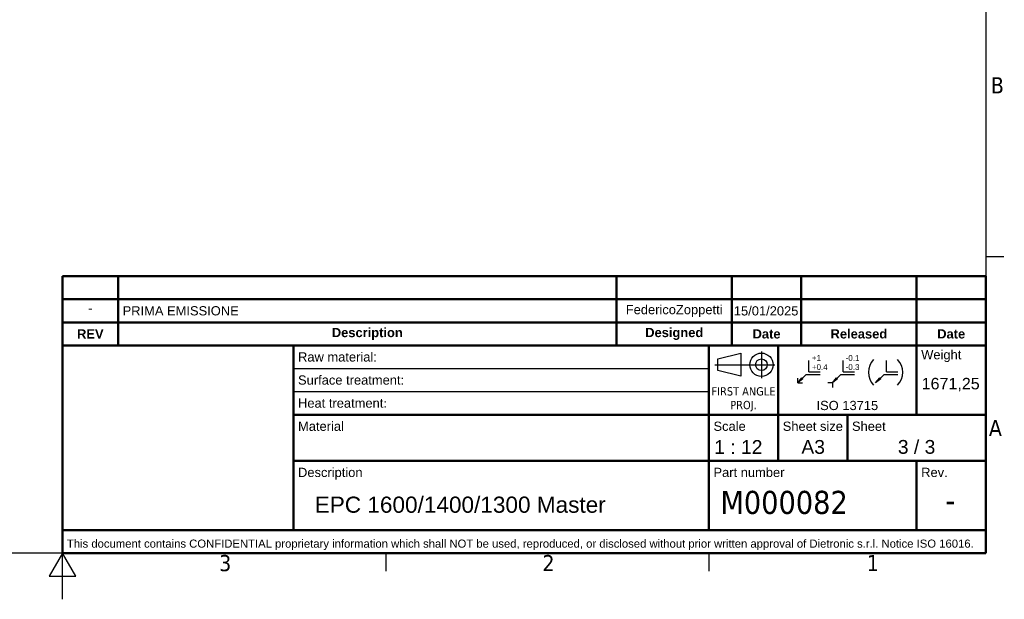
# Model space of a CAD drawing. Header units: millimetres. Extents: x 0 to 5040, y 0 to 3564.
# Tile 19 of 43: x 2408 to 4968, y 0 to 1507. Entities that reach past the tile are written whole.
import ezdxf
from ezdxf.enums import TextEntityAlignment as Align

# ---------------------------------------------------------------- set-up
doc = ezdxf.new("R2010")
doc.units = ezdxf.units.MM
doc.header["$LTSCALE"] = 12
doc.layers.get('0').update_dxf_attribs({"lineweight": 25})
for name, color, linetype, lineweight in [('Geometria schizzo (ISO)', 7, 'Continuous', 25), ('Geometria schizzo(ISO)', 7, 'Continuous', 50), ('Simbolo (ISO)', 7, 'Continuous', 25), ('Titolo (ISO)', 7, 'Continuous', 50)]:
    doc.layers.add(name, color=color, linetype=linetype, lineweight=lineweight)
doc.styles.add('Stile testo11', font='tahoma.ttf')
doc.styles.add('Stile testo132', font='tahoma.ttf')
doc.styles.add('Stile testo136', font='arial.ttf')
doc.styles.add('Stile testo26', font='arial.ttf')
doc.styles.add('Stile testo27', font='arial.ttf')
doc.styles.add('Stile testo68', font='arial.ttf')
doc.styles.add('Testo nota (ISO)', font='tahoma.ttf')

# ---------------------------------------------------------------- blocks, each defined once
blk = doc.blocks.new('Bordi Bordo di default')
at = {"layer": 'Geometria schizzo (ISO)'}
for p, q in [((410, 74.25), (413.9, 74.25)), ((280, 10), (280, 6.1)), ((350, 10), (350, 6.1))]:
    blk.add_line(p, q, dxfattribs=at)
at = {"layer": 'Geometria schizzo (ISO)', "flags": 128}
for points in [[(10, 10), (10, 287), (410, 287), (410, 10), (10, 10)], [(210, 0), (210, 10), (207.11, 5), (212.89, 5), (210, 10)]]:
    blk.add_lwpolyline(points, dxfattribs=at)
at = {"layer": 'Simbolo (ISO)', "char_height": 3.5, "attachment_point": 7, "style": 'Testo nota (ISO)'}
for s, insert in [('B', (411.08, 109.63)), ('A', (410.66, 35.38)), ('3', (243.91, 6.03)), ('2', (313.94, 6.1)), ('1', (384.21, 6.1))]:
    blk.add_mtext(s, dxfattribs=dict(at, insert=insert))
blk = doc.blocks.new('Cartigli Dietronic')
at = {"color": 7, "linetype": 'Continuous', "lineweight": 25}
for p, q in [((251.19, 241.34), (251.19, 235.58)), ((241.72, 239.73), (246.76, 240.99)), ((241.72, 237.21), (241.72, 239.73)), ((246.76, 240.99), (246.76, 235.95)), ((261.43, 236.89), (261.43, 239.34)), ((268.93, 236.89), (268.93, 239.34)), ((278.31, 236.89), (278.31, 239.34)), ((241.09, 238.47), (254.09, 238.47)), ((246.76, 235.95), (241.72, 237.21)), ((261.43, 236.89), (263.88, 236.89)), ((268.93, 236.89), (271.38, 236.89)), ((278.31, 236.89), (280.76, 236.89)), ((259.05, 234.51), (260.91, 236.37)), ((259.05, 234.51), (259.93, 235.61)), ((259.05, 234.51), (259.05, 235.51)), ((260.15, 235.4), (259.05, 234.51)), ((259.93, 235.61), (260.15, 235.4)), ((260.91, 236.37), (263.88, 236.37)), ((266.55, 234.51), (268.41, 236.37)), ((266.55, 234.51), (267.43, 235.61)), ((267.65, 235.4), (266.55, 234.51)), ((267.43, 235.61), (267.65, 235.4)), ((268.41, 236.37), (271.38, 236.37)), ((275.93, 234.51), (277.78, 236.37)), ((275.93, 234.51), (276.81, 235.61)), ((277.03, 235.4), (275.93, 234.51)), ((276.81, 235.61), (277.03, 235.4)), ((277.78, 236.37), (280.76, 236.37)), ((259.05, 234.51), (260.05, 234.51)), ((266.55, 234.51), (265.55, 234.51)), ((266.55, 234.51), (266.55, 233.51))]:
    blk.add_line(p, q, dxfattribs=at)
for radius in [2.52, 1.26]:
    blk.add_circle((251.19, 238.46), radius, dxfattribs=at)
for centre, start, end in [((278.3, 236.82), 135.5, 224.5), ((277.86, 236.82), 315.5, 44.5)]:
    blk.add_arc(centre, 3.94, start, end, dxfattribs=at)
at = {"layer": 'Geometria schizzo(ISO)'}
for p, q in [((99.8, 252.63), (99.8, 257.63)), ((99.8, 257.63), (299.8, 257.63)), ((111.8, 257.63), (111.8, 242.63)), ((219.8, 257.63), (219.8, 242.63)), ((244.8, 242.63), (244.8, 257.63)), ((259.8, 242.63), (259.8, 257.63)), ((284.8, 242.63), (284.8, 257.63)), ((299.8, 257.63), (299.8, 252.63)), ((99.8, 247.63), (99.8, 252.63)), ((299.8, 252.63), (99.8, 252.63)), ((299.8, 252.63), (299.8, 247.63)), ((99.8, 242.63), (99.8, 247.63)), ((99.8, 247.63), (299.8, 247.63)), ((299.8, 247.63), (299.8, 242.63)), ((254.8, 217.63), (254.8, 227.63)), ((269.8, 217.63), (269.8, 227.63)), ((284.8, 217.63), (284.8, 202.63)), ((299.8, 202.63), (99.8, 202.63))]:
    blk.add_line(p, q, dxfattribs=at)
at = {"layer": 'Titolo (ISO)'}
for p, q in [((99.8, 242.63), (99.8, 197.63)), ((149.8, 242.63), (99.8, 242.63)), ((299.8, 242.63), (149.8, 242.63)), ((149.8, 242.63), (149.8, 202.63)), ((239.8, 227.63), (239.8, 242.63)), ((254.8, 227.63), (254.8, 242.63)), ((284.8, 227.63), (284.8, 242.63)), ((299.8, 197.63), (299.8, 242.63)), ((149.8, 227.63), (299.8, 227.63)), ((239.8, 227.63), (239.8, 217.63)), ((149.8, 217.63), (299.8, 217.63)), ((239.8, 217.63), (239.8, 202.63)), ((99.8, 197.63), (299.8, 197.63))]:
    blk.add_line(p, q, dxfattribs=at)
at = {"layer": 'Titolo (ISO)', "lineweight": 25}
for p, q in [((149.8, 237.63), (239.8, 237.63)), ((149.8, 232.63), (239.8, 232.63))]:
    blk.add_line(p, q, dxfattribs=at)
at = {"layer": 'Titolo (ISO)', "style": 'Testo nota (ISO)'}
for s, insert, char_height, attachment_point in [('\\fArial|b0|i0;\\H2.0000;-', (105.8, 250.7), 2, 5), ('\\fArial|b0|i0;\\H2.0000;PRIMA EMISSIONE', (112.8, 250.13), 2, 4), ('\\fArial|b1|i0;\\H2.0000;REV', (105.8, 245.13), 2, 5), ('\\fArial|b1|i0;\\H2.0000;Description', (165.8, 245.13), 2, 5), ('\\fArial|b1|i0;\\H2.0000;Designed', (232.3, 245.13), 2, 5), ('\\fArial|b1|i0;\\H2.0000;Date', (252.3, 245.13), 2, 5), ('\\fArial|b1|i0;\\H2.0000;Released', (272.3, 245.13), 2, 5), ('\\fArial|b1|i0;\\H2.0000;Date', (292.3, 245.13), 2, 5), ('\\fArial|b0|i0;\\H2.0000;Raw material:', (150.8, 240.13), 2, 4), ('\\fArial|b0|i0;\\H2.0000;Weight', (285.8, 241.63), 2, 1), ('\\fArial|b0|i0;\\H2.0000;Surface treatment:', (150.8, 235.13), 2, 4), ('\\fArial|b0|i0;\\H2.0000;Heat treatment\\fTahoma|b0|i0;\\H2.0000;:', (150.8, 230.13), 2, 4), ('\\fArial|b0|i0;\\H2.0000;ISO 13715', (269.8, 230.63), 2, 2), ('\\fArial|b0|i0;\\H2.0000;Material', (150.8, 226.13), 2, 1), ('\\fArial|b0|i0;\\H2.0000;Scale', (240.8, 226.13), 2, 1), ('\\fArial|b0|i0;\\H2.0000;Sheet size', (255.8, 226.13), 2, 1), ('\\fArial|b0|i0;\\H2.0000;Sheet', (270.8, 226.13), 2, 1), ('\\fArial|b0|i0;\\H2.9900;3 / 3', (284.8, 220.63), 2.99, 5), ('\\fArial|b0|i0;\\H2.0000;Description', (150.8, 216.13), 2, 1), ('\\fArial|b0|i0;\\H2.0000;Part number', (240.8, 216.13), 2, 1), ('\\fArial|b0|i0;\\H2.0000;Rev.', (285.8, 216.13), 2, 1)]:
    blk.add_mtext(s, dxfattribs=dict(at, insert=insert, char_height=char_height, attachment_point=attachment_point))
for s, insert, char_height, attachment_point, line_spacing_factor in [('\\fArial|b0|i0;\\H1.2500;+1           -0.1\\P\\fArial|b0|i0;\\H1.2500;+0.4        -0.3', (262.1, 240.54), 1.25, 1, 0.944221), ('\\fTahoma|b0|i0;\\H1.8000;FIRST ANGLE\\P\\fTahoma|b0|i0;\\H1.8000;PROJ.', (247.3, 233.59), 1.8, 2, 0.987884)]:
    blk.add_mtext(s, dxfattribs=dict(at, insert=insert, char_height=char_height, attachment_point=attachment_point, line_spacing_factor=line_spacing_factor))
at = {"layer": 'Titolo (ISO)', "insert": (100.72, 200.57), "char_height": 1.75, "width": 201.2462, "attachment_point": 1, "style": 'Testo nota (ISO)'}
blk.add_mtext('\\fArial|b0|i0;\\H1.7500;This document contains CONFIDENTIAL proprietary information which shall NOT be used, reproduced, or disclosed without prior written approval of Dietronic s.r.l. Notice ISO 16016.', dxfattribs=at)
at = {"layer": 'Titolo (ISO)'}
for tag, style, p in [('REV1', 'Stile testo68', (105.8, 255.13)), ('REV1-AUTORE', 'Stile testo68', (232.3, 255.13)), ('REV1-DATA_CREAZIONE', 'Stile testo68', (252.3, 255.13)), ('REV1-APPROVATORE', 'Stile testo68', (272.3, 255.13)), ('REV1-DATA_APPROVAZIONE', 'Stile testo68', (292.3, 255.13)), ('REV0-APPROVATORE', 'Stile testo68', (272.3, 250.13)), ('REV0-DATA_APPROVAZIONE', 'Stile testo11', (292.3, 250.13))]:
    blk.add_attdef(tag, text='', height=2, dxfattribs=dict(at, style=style)).set_placement(p, align=Align.MIDDLE_CENTER)
for tag, height, style, p in [('REV1-DESCRIZIONE', 2, 'Stile testo68', (112.8, 255.13)), ('Semilavorato', 2, 'Stile testo11', (168.8, 240.13)), ('Trattamento_Superficiale', 2, 'Stile testo68', (174.8, 235.13)), ('Trattamento_Termico', 2, 'Stile testo68', (170.8, 230.13)), ('Materiale_Dietronic', 3.5, 'Testo nota (ISO)', (154.8, 220.63))]:
    blk.add_attdef(tag, text='', height=height, dxfattribs=dict(at, style=style)).set_placement(p, align=Align.MIDDLE_LEFT)
for tag, p, height, style in [('AUTORE_001', (221.8, 249.4), 2, 'Stile testo68'), ('DATA_CREAZIONE_001', (245.21, 249.13), 2, 'Stile testo68'), ('Massa_001', (285.9, 233.12), 2.49, 'Stile testo26'), ('Scala_vista_iniziale_001', (240.96, 219.13), 2.99, 'Stile testo136'), ('Dimensioni_foglio_001', (259.84, 219.15), 2.99, 'Stile testo136'), ('NUMERO_PARTE_001', (242.29, 206.13), 5, 'Stile testo132'), ('NUMERO_REVISIONE_001', (291.05, 206.63), 5, 'Stile testo132'), ('DESCRIZIONE_001', (154.41, 206.38), 3.5, 'Stile testo27')]:
    blk.add_attdef(tag, p, '', height=height, dxfattribs=dict(at, style=style))

msp = doc.modelspace()

# ---------------------------------------------------------------- block references
at = {"xscale": 12, "yscale": 12, "zscale": 12}
msp.add_blockref('Bordi Bordo di default', (0, 0), dxfattribs=at)
msp.add_blockref('Cartigli Dietronic', (1322.403, -2251.502), dxfattribs=at).add_auto_attribs({'Massa_001': '1671,25', 'NUMERO_REVISIONE_001': '-', 'Scala_vista_iniziale_001': '1 : 12', 'Dimensioni_foglio_001': 'A3', 'DESCRIZIONE_001': 'EPC 1600/1400/1300 Master', 'AUTORE_001': 'FedericoZoppetti', 'DATA_CREAZIONE_001': '15/01/2025', 'NUMERO_PARTE_001': 'M000082'})

doc.saveas('drawing.dxf')
